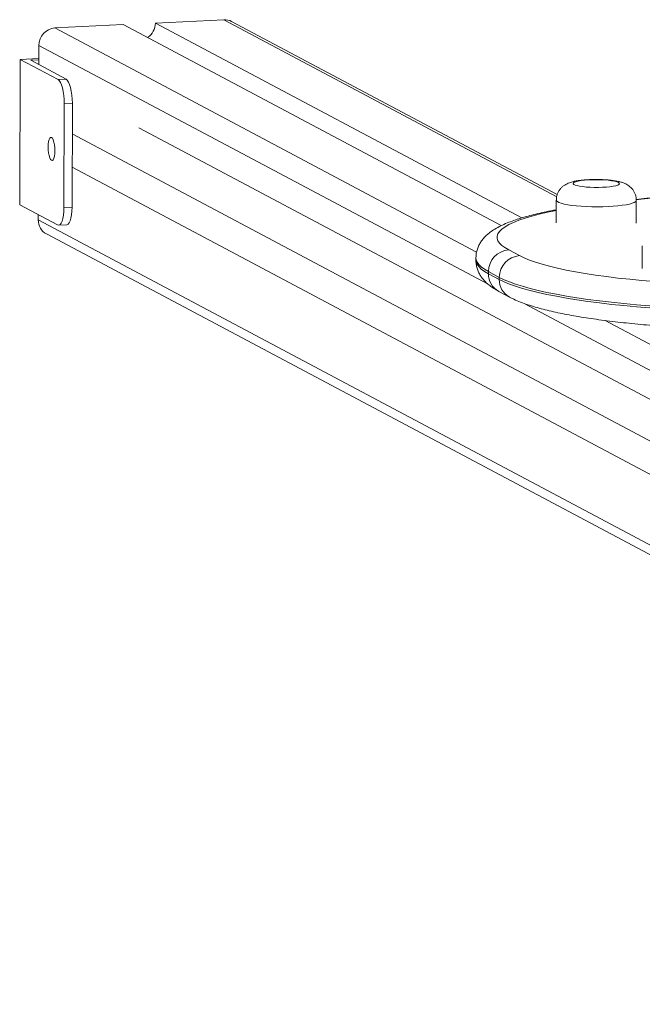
# Model space of a CAD drawing. Header units: millimetres. Extents: x 4385 to 11928, y 17253 to 36963.
# Tile 233 of 256: x 7692.159 to 7692.456, y 18776.424 to 18776.893. Entities that reach past the tile are written whole.
import ezdxf

# ---------------------------------------------------------------- set-up
doc = ezdxf.new("R2010")
doc.units = ezdxf.units.MM
doc.layers.add('БЛАГО_Ботаническая_Р$0$БЛАГО_МАФ', color=7, linetype='Continuous', lineweight=0, true_color=0x000000)

# ---------------------------------------------------------------- blocks, each defined once
blk = doc.blocks.new('БЛАГО_Ботаническая_Р$0$дио 1.15')
at = {"layer": 'БЛАГО_Ботаническая_Р$0$БЛАГО_МАФ'}
for p, q in [((1.771623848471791, 0.8249419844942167), (1.762084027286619, 0.8068482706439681)), ((1.840907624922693, 0.8249419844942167), (1.771623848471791, 0.8249419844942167)), ((1.840907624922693, 0.8249419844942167), (1.831368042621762, 0.8068482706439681)), ((1.84137139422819, 0.8160767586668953), (1.840907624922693, 0.8249419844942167)), ((1.831568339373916, 0.8030189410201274), (1.840472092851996, 0.8199060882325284)), ((1.840472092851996, 0.8199060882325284), (1.840672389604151, 0.8160767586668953)), ((1.757757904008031, 0.8121631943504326), (1.392994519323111, 0.1203266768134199)), ((1.398771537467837, 0.1224859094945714), (1.764460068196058, 0.8160767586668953)), ((1.734509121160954, 0.6015790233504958), (1.847600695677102, 0.8160767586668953)), ((1.766949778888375, 0.8160767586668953), (1.764460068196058, 0.8160767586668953)), ((1.847600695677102, 0.8160767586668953), (1.838453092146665, 0.8160767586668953)), ((1.749775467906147, 0.607097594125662), (1.8559195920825, 0.8084180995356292)), ((1.857622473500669, 0.7758685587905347), (1.8559195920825, 0.8084180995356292)), ((1.761958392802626, 0.8063237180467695), (1.762158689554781, 0.8024943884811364)), ((1.819880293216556, 0.8038325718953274), (1.770391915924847, 0.8038325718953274)), ((1.770391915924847, 0.8038325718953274), (1.770592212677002, 0.8000032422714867)), ((1.820080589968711, 0.8000032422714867), (1.819880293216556, 0.8038325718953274)), ((1.831368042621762, 0.8068482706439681), (1.831568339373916, 0.8030189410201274)), ((1.517775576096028, 0.2843702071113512), (1.789637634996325, 0.8000032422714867)), ((1.531602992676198, 0.2805597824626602), (1.805474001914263, 0.8000032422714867)), ((1.820080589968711, 0.8000032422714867), (1.770592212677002, 0.8000032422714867)), ((1.762453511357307, 0.5953645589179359), (1.857622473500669, 0.7758685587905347)), ((1.808534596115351, 0.768210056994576), (1.44284620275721, 0.07461901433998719)), ((1.766181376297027, 0.585597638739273), (1.85842389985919, 0.7605512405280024)), ((1.860126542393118, 0.7280019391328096), (1.85842389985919, 0.7605512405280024)), ((1.776308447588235, 0.5690261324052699), (1.860126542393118, 0.7280019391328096)), ((1.777333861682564, 0.5687724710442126), (1.859311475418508, 0.7242568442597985)), ((1.747013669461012, 0.6074285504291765), (1.746023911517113, 0.6074285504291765)), ((1.739512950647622, 0.6014002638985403), (1.736791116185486, 0.5962375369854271)), ((1.737780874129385, 0.5962375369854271), (1.740502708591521, 0.6014002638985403)), ((1.739512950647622, 0.6014002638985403), (1.740502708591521, 0.6014002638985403)), ((1.731135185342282, 0.5965079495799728), (1.728413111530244, 0.591345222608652)), ((1.736791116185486, 0.5962375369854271), (1.737780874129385, 0.5962375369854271)), ((1.750901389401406, 0.5918267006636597), (1.748179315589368, 0.5866642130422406)), ((1.581932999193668, 0.3121923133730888), (1.725421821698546, 0.5843434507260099)), ((1.774717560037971, 0.5692044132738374), (1.763829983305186, 0.5692044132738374)), ((1.594358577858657, 0.3123227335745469), (1.717391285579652, 0.5456754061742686)), ((1.763829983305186, 0.5310635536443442), (1.774717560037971, 0.5310635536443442)), ((1.753065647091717, 0.5281380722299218), (1.742178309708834, 0.5281380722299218))]:
    blk.add_line(p, q, dxfattribs=at)
at = {"layer": 'БЛАГО_Ботаническая_Р$0$БЛАГО_МАФ', "flags": 128}
for points in [[(1.792872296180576, 0.8098639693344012), (1.792831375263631, 0.8094346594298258), (1.793164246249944, 0.8090345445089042), (1.793848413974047, 0.8086909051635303), (1.794836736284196, 0.808427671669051), (1.79606244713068, 0.8082615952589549), (1.797441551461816, 0.8082051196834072), (1.798880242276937, 0.8082615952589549), (1.80028064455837, 0.808427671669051), (1.801547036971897, 0.8086909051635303), (1.80259327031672, 0.8090345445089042), (1.803347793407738, 0.8094346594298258), (1.80375963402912, 0.8098639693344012), (1.803800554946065, 0.8102932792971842), (1.803467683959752, 0.8106929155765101), (1.802783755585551, 0.8110365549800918), (1.801795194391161, 0.811300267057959), (1.800569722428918, 0.8114658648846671), (1.799190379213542, 0.8115223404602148), (1.797751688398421, 0.8114658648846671), (1.796351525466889, 0.811300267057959), (1.795085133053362, 0.8110365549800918), (1.794038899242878, 0.8106929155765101), (1.793284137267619, 0.8102932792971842), (1.792872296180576, 0.8098639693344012)], [(1.762084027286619, 0.8068482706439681), (1.761964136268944, 0.8062600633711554), (1.762229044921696, 0.8056943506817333), (1.762868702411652, 0.8051726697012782), (1.763858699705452, 0.8047156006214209), (1.765160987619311, 0.8043408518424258), (1.766725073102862, 0.80406230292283), (1.76849136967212, 0.8038904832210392), (1.770391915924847, 0.8038325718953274)], [(1.770592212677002, 0.8000032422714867), (1.768691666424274, 0.8000611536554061), (1.766925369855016, 0.8002329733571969), (1.765361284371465, 0.8005115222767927), (1.764058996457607, 0.8008862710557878), (1.763069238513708, 0.8013433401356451), (1.762429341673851, 0.8018650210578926), (1.762164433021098, 0.8024307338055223), (1.762158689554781, 0.8024943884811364)], [(1.819880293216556, 0.8038325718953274), (1.821841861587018, 0.8038904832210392), (1.823789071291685, 0.80406230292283), (1.825647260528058, 0.8043408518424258), (1.827344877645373, 0.8047156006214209), (1.828816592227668, 0.8051726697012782), (1.830006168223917, 0.8056943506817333), (1.830867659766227, 0.8062600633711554), (1.831368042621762, 0.8068482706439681)], [(1.831568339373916, 0.8030189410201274), (1.831067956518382, 0.8024307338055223), (1.830206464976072, 0.8018650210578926), (1.829016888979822, 0.8013433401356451), (1.827545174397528, 0.8008862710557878), (1.825847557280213, 0.8005115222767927), (1.82398936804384, 0.8002329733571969), (1.822042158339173, 0.8000611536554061), (1.820080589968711, 0.8000032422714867)], [(1.746028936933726, 0.6074285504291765), (1.745195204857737, 0.6073330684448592), (1.744040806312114, 0.6068812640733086), (1.742892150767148, 0.6060590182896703), (1.741752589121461, 0.6048689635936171), (1.740624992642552, 0.603314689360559), (1.739512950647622, 0.6014002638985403)], [(1.740502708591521, 0.6014002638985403), (1.74161475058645, 0.603314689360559), (1.742742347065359, 0.6048689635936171), (1.743882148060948, 0.6060590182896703), (1.745030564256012, 0.6068812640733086), (1.746184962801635, 0.6073330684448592), (1.74701486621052, 0.6074285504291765)], [(1.736791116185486, 0.5962375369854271), (1.735703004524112, 0.5939811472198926), (1.734636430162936, 0.5913801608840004), (1.733594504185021, 0.5884422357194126), (1.732579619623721, 0.5851750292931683), (1.731595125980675, 0.5815883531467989), (1.730643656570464, 0.5776920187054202), (1.729727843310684, 0.5734970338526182), (1.728850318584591, 0.5690153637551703), (1.728013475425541, 0.5642594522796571), (1.727219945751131, 0.5592427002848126), (1.726471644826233, 0.5539794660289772), (1.725770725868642, 0.5484845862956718), (1.72511910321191, 0.5427733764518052), (1.72451893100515, 0.5368621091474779), (1.723971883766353, 0.53076705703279), (1.723479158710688, 0.5245059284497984), (1.723042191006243, 0.5180961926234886), (1.722662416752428, 0.5115555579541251), (1.72234103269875, 0.5049031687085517), (1.722078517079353, 0.4981572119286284), (1.721876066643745, 0.4913368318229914), (1.721733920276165, 0.4844614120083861), (1.721652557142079, 0.4775503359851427)], [(1.722642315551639, 0.4775503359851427), (1.722723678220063, 0.4844614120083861), (1.722865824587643, 0.4913368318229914), (1.723068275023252, 0.4981572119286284), (1.723330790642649, 0.5049031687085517), (1.723652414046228, 0.5115555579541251), (1.724031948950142, 0.5180961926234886), (1.724468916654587, 0.5245059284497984), (1.724961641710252, 0.53076705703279), (1.725508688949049, 0.5368621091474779), (1.72610910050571, 0.5427733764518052), (1.726760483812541, 0.5484845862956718), (1.727461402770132, 0.5539794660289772), (1.72820970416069, 0.5592427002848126), (1.72900323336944, 0.5642594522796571), (1.72984007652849, 0.5690153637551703), (1.730717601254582, 0.5734970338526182), (1.731633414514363, 0.5776920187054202), (1.732584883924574, 0.5815883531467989), (1.733569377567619, 0.5851750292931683), (1.734584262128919, 0.5884422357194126), (1.735626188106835, 0.5913801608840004), (1.73669276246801, 0.5939811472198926), (1.737780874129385, 0.5962375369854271)], [(1.769770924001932, 0.5692044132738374), (1.769759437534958, 0.5692623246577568), (1.768885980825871, 0.5734262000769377), (1.767975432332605, 0.5772907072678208), (1.767030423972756, 0.5808441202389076), (1.766054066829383, 0.5840749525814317), (1.765049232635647, 0.5869736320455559), (1.764019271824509, 0.5895310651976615), (1.762967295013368, 0.5917393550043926), (1.761896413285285, 0.5935913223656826), (1.760810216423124, 0.5950814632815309), (1.759711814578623, 0.5962052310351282), (1.758604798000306, 0.5969590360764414), (1.757492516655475, 0.5973407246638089), (1.756378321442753, 0.5973488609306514), (1.75526580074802, 0.5969834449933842), (1.754158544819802, 0.5962456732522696), (1.753059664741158, 0.5951376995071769), (1.751972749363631, 0.5936633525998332), (1.750901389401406, 0.5918267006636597)], [(1.748179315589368, 0.5866642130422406), (1.747129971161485, 0.5844791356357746), (1.7461021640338, 0.5819465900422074), (1.745099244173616, 0.5790749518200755), (1.744124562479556, 0.5758723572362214), (1.743180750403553, 0.5723490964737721), (1.742270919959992, 0.5685159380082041), (1.741397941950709, 0.5643848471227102), (1.740564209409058, 0.5599682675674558), (1.739772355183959, 0.5552798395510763), (1.739025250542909, 0.5503341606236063), (1.73832457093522, 0.5451465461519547), (1.737672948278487, 0.539732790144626), (1.737072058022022, 0.5341096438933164), (1.73652405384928, 0.528294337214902), (1.73603061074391, 0.5223050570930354), (1.73559292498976, 0.5161599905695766), (1.735212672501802, 0.5098780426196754), (1.734890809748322, 0.5034788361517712), (1.734628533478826, 0.4969819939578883), (1.734426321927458, 0.4904073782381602), (1.734285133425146, 0.4837755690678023), (1.734205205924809, 0.4771066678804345)], [(1.774718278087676, 0.5310635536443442), (1.774577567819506, 0.5310822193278), (1.774148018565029, 0.5313744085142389), (1.77372899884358, 0.5320159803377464), (1.773328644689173, 0.5329952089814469), (1.77295389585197, 0.5342936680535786), (1.77261217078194, 0.5358871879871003), (1.772309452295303, 0.5377460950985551), (1.772051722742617, 0.5398356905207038), (1.771843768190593, 0.5421172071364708), (1.771689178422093, 0.544548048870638), (1.771591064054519, 0.5470829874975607), (1.771551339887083, 0.549674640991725), (1.771570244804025, 0.5522749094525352), (1.771648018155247, 0.5548354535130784), (1.77178298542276, 0.5573081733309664), (1.771972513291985, 0.5596473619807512), (1.772213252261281, 0.5618094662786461), (1.77250065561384, 0.5637538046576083), (1.772829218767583, 0.5654444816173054), (1.773193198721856, 0.5668501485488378), (1.773585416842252, 0.5679442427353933), (1.773998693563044, 0.5687066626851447), (1.774425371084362, 0.569123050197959), (1.774718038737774, 0.5692044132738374)], [(1.782554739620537, 0.5391039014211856), (1.782883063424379, 0.5391941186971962), (1.783203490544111, 0.5396358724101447), (1.783505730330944, 0.5404150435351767), (1.783779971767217, 0.5415065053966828), (1.784017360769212, 0.5428753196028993), (1.784210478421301, 0.5444774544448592), (1.784352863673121, 0.5462614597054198), (1.784440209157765, 0.5481699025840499), (1.784469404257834, 0.5501412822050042), (1.784439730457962, 0.5521126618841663), (1.784351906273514, 0.5540203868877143), (1.784209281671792, 0.5558031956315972), (1.784015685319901, 0.5574036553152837), (1.783778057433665, 0.5587705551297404), (1.78350357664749, 0.5598598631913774), (1.783201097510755, 0.5606366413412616), (1.782880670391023, 0.5610757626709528), (1.782552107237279, 0.5611633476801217), (1.782226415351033, 0.5608962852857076), (1.781913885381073, 0.5602834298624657), (1.781624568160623, 0.5593441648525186), (1.781367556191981, 0.5581091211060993), (1.781151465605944, 0.5566175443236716), (1.780982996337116, 0.5549177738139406), (1.780867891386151, 0.5530641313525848), (1.780809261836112, 0.5511162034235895), (1.780809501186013, 0.5491369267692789), (1.780868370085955, 0.5471894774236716), (1.780984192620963, 0.5453367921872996), (1.781152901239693, 0.5436384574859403), (1.781369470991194, 0.5421485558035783), (1.781626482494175, 0.5409154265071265), (1.781916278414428, 0.5399787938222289), (1.782228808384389, 0.5393683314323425), (1.782554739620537, 0.5391039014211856)], [(1.776898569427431, 0.5127262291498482), (1.775214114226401, 0.5286786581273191), (1.774947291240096, 0.5311458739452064)]]:
    blk.add_lwpolyline(points, dxfattribs=at)
at = {"layer": 'БЛАГО_Ботаническая_Р$0$БЛАГО_МАФ'}
for centre, radius, start, end in [((1.764332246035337, 0.8085999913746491), 0.007477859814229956, 89.02056982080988, 151.5429157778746), ((1.84765492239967, 0.8077883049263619), 0.008288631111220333, 4.357701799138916, 90.37485036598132), ((1.858443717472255, 0.7690078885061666), 0.008456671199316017, 214.5365156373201, 269.8657334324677), ((1.852934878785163, 0.727605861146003), 0.007202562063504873, 332.2913455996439, 3.152357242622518), ((1.739355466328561, 0.5920506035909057), 0.009350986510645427, 89.03500846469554, 151.5317825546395), ((1.740569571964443, 0.5910386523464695), 0.010361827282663, 4.361729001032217, 90.36972438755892), ((1.736634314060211, 0.5868863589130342), 0.009352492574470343, 89.03934456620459, 151.5512216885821), ((1.737848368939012, 0.5858768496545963), 0.01036090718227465, 4.358318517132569, 90.37324833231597)]:
    blk.add_arc(centre, radius, start, end, dxfattribs=at)
for points, knots in [([(1.746041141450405, 0.6074017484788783), (1.745897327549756, 0.6074102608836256), (1.745070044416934, 0.6074592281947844), (1.74356243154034, 0.6072352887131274), (1.741619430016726, 0.6067408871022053), (1.739814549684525, 0.6059691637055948), (1.738150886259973, 0.6049890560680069), (1.73661030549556, 0.6038048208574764), (1.735160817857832, 0.6024073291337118), (1.733763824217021, 0.6007469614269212), (1.73239926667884, 0.5987922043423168), (1.731569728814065, 0.5972931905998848), (1.731135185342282, 0.5965079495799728)], [0, 0, 0, 0, 0.01895722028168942, 0.1090503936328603, 0.1985605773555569, 0.2890896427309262, 0.3826476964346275, 0.4817077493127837, 0.5894328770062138, 0.709899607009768, 0.8480342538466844, 1, 1, 1, 1]), ([(1.770085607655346, 0.5692044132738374), (1.769918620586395, 0.5700937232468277), (1.769477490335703, 0.5724430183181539), (1.768712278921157, 0.5759984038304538), (1.767789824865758, 0.5799009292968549), (1.766809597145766, 0.5835812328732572), (1.765765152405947, 0.5870563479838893), (1.76463957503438, 0.5903334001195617), (1.763407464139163, 0.593431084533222), (1.76202481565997, 0.5963678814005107), (1.760551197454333, 0.5989362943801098), (1.759021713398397, 0.6010816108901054), (1.757528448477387, 0.6027759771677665), (1.755991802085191, 0.6041722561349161), (1.754374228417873, 0.6053226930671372), (1.752653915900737, 0.6062448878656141), (1.750767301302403, 0.6069397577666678), (1.748868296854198, 0.6073686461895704), (1.747578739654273, 0.6073920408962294), (1.747017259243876, 0.6074022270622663)], [0, 0, 0, 0, 0.04258281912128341, 0.1124912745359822, 0.182954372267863, 0.2541522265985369, 0.3263372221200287, 0.399881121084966, 0.475317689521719, 0.5533319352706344, 0.6343081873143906, 0.6983244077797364, 0.7530763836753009, 0.8013654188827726, 0.845256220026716, 0.88623457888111, 0.9253876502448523, 0.9675133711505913, 1, 1, 1, 1]), ([(1.728413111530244, 0.591345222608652), (1.728185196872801, 0.5909003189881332), (1.727457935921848, 0.589480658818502), (1.72634953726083, 0.5869273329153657), (1.725110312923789, 0.5835906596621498), (1.723980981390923, 0.5800595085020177), (1.722939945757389, 0.5763507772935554), (1.721971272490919, 0.5724528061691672), (1.721063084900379, 0.5683592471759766), (1.720209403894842, 0.5640659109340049), (1.719406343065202, 0.5595743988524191), (1.718652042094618, 0.5548883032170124), (1.717945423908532, 0.5500143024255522), (1.717286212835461, 0.5449602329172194), (1.716674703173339, 0.539735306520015), (1.716111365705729, 0.5343501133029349), (1.715596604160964, 0.5288161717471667), (1.715131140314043, 0.5231457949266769), (1.714715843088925, 0.5173517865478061), (1.714350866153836, 0.5114476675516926), (1.714037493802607, 0.5054473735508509), (1.713776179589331, 0.4993651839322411), (1.713566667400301, 0.4932158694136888), (1.713410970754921, 0.4870141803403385), (1.713320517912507, 0.481661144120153), (1.713291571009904, 0.4783778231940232), (1.71328101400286, 0.4771803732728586)], [0, 0, 0, 0, 0.02262380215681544, 0.07219115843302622, 0.1206241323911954, 0.167383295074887, 0.2128259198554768, 0.257335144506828, 0.3011783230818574, 0.3445386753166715, 0.3875388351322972, 0.430266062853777, 0.4727814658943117, 0.5151300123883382, 0.5573480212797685, 0.5994603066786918, 0.641487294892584, 0.6834439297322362, 0.7253444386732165, 0.7671984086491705, 0.8090150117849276, 0.8508015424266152, 0.8925650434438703, 0.9343101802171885, 0.9760424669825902, 1, 1, 1, 1]), ([(1.774718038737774, 0.5311025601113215), (1.775065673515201, 0.5310996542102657), (1.775934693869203, 0.531092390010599), (1.77726559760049, 0.5314217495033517), (1.778627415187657, 0.5319876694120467), (1.779804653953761, 0.53274220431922), (1.780796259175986, 0.5336221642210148), (1.781609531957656, 0.5345880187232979), (1.782261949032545, 0.5356095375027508), (1.782788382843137, 0.5366905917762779), (1.7832400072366, 0.5379126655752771), (1.783638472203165, 0.5393831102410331), (1.783966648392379, 0.5410933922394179), (1.784227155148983, 0.5430281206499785), (1.784411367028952, 0.5450341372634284), (1.784530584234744, 0.5471376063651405), (1.784585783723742, 0.5492511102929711), (1.784580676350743, 0.5513622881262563), (1.784516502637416, 0.5534446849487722), (1.784392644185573, 0.5554713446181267), (1.784205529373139, 0.557424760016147), (1.783943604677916, 0.5593162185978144), (1.783581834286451, 0.5611461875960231), (1.783131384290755, 0.56271578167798), (1.782559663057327, 0.5640916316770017), (1.781921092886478, 0.5652363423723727), (1.781098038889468, 0.5663282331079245), (1.78006989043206, 0.5673240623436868), (1.778848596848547, 0.5681641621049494), (1.777467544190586, 0.5687806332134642), (1.776071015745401, 0.5691557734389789), (1.775140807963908, 0.5691655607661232), (1.774723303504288, 0.5691699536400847)], [0, 0, 0, 0, 0.01975363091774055, 0.04938027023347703, 0.07736841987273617, 0.1041206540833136, 0.129983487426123, 0.1553313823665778, 0.1807621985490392, 0.2074015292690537, 0.2375156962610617, 0.2757764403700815, 0.3214389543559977, 0.3620604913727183, 0.4044164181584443, 0.4446200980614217, 0.4838723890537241, 0.5227695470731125, 0.56170108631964, 0.6009354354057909, 0.6409418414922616, 0.682540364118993, 0.7275607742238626, 0.7751401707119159, 0.8053724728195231, 0.8335670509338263, 0.8615283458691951, 0.8897271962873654, 0.9182821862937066, 0.9471679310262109, 0.9762874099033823, 0.9999999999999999, 0.9999999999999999, 0.9999999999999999, 0.9999999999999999]), ([(1.802054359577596, -0.007319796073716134), (1.802052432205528, -0.005512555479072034), (1.802044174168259, 0.002231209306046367), (1.801992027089, 0.01590926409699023), (1.801877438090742, 0.03370661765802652), (1.80170873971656, 0.05148878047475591), (1.8014873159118, 0.06925020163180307), (1.801213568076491, 0.08698513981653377), (1.800887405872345, 0.1046881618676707), (1.800508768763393, 0.1223536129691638), (1.800078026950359, 0.1399759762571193), (1.799595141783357, 0.1575496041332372), (1.799059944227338, 0.1750690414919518), (1.798473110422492, 0.1925287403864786), (1.797835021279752, 0.2099232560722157), (1.797144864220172, 0.2272470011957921), (1.796404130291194, 0.2444945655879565), (1.795611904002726, 0.2616604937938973), (1.794768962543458, 0.278739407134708), (1.793876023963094, 0.2957259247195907), (1.792932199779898, 0.3126146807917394), (1.791938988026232, 0.3294004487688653), (1.790895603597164, 0.3460778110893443), (1.789803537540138, 0.3626417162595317), (1.788662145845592, 0.3790868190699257), (1.787472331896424, 0.3954079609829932), (1.786234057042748, 0.4116000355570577), (1.784948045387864, 0.427657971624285), (1.783614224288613, 0.4435767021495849), (1.782233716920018, 0.4593513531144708), (1.780806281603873, 0.4749764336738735), (1.779333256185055, 0.4904493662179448), (1.777812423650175, 0.5057570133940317), (1.776417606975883, 0.5193224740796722), (1.775510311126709, 0.5277092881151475), (1.775142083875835, 0.5311130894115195)], [0, 0, 0, 0, 0.009514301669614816, 0.04076740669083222, 0.072020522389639, 0.1032743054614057, 0.1345277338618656, 0.1657814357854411, 0.1970351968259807, 0.2282896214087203, 0.2595440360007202, 0.2907990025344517, 0.32205422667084, 0.3533101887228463, 0.3845665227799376, 0.4158236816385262, 0.4470812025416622, 0.4783394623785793, 0.5095987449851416, 0.5408584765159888, 0.5721193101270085, 0.6033813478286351, 0.6346439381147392, 0.6659082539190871, 0.6971735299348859, 0.7284400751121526, 0.7597081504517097, 0.7909775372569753, 0.8222487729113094, 0.8535214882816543, 0.8847960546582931, 0.9160727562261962, 0.9473518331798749, 0.9786326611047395, 0.9999999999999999, 0.9999999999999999, 0.9999999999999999, 0.9999999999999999])]:
    blk.add_open_spline(points, degree=3, knots=knots, dxfattribs=at)
blk = doc.blocks.new('*U1064')
at = {"layer": 'БЛАГО_Ботаническая_Р$0$БЛАГО_МАФ', "color": 1, "rotation": 89.8122082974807}
blk.add_blockref('БЛАГО_Ботаническая_Р$0$дио 1.15', (7692.978097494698, 18775.03049131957), dxfattribs=at)

msp = doc.modelspace()

# ---------------------------------------------------------------- block references
msp.add_blockref('*U1064', (0, 0))

doc.saveas('drawing.dxf')
